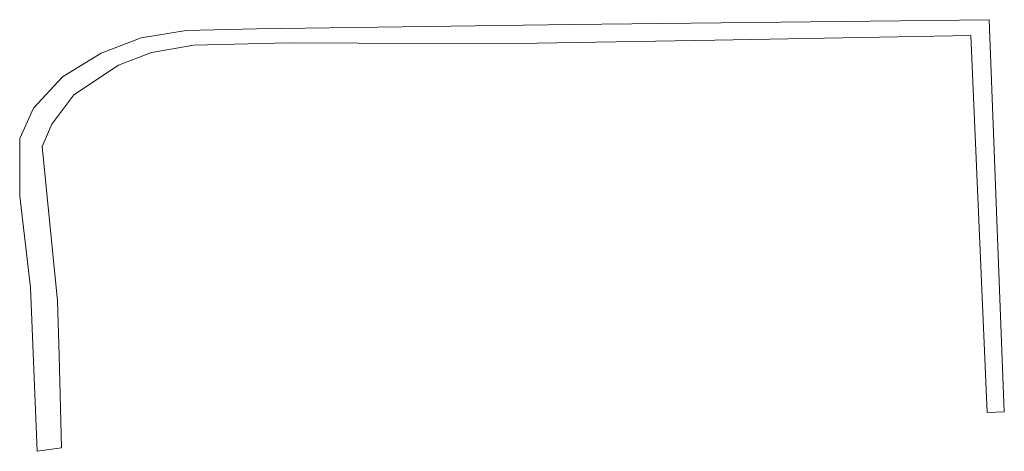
# Model space of a CAD drawing. Extents: x 212171 to 228808, y 571701 to 593093.
# Tile 17 of 97: x 218197 to 218251, y 582395 to 582419. Entities that reach past the tile are written whole.
import ezdxf

# ---------------------------------------------------------------- set-up
doc = ezdxf.new("R2010")
doc.units = 0
doc.layers.add('016 Alles planjaar 2023', color=72, linetype='Continuous', lineweight=20, true_color=0x1e90ff)

msp = doc.modelspace()

# ---------------------------------------------------------------- hatches: boundary and pattern name
at = {"layer": '016 Alles planjaar 2023', "true_color": 0x1e90ff}
h = msp.add_hatch(dxfattribs=at)
h.set_pattern_fill('DQ_CLEAR', color=72, style=0)
h.set_pattern_definition([])
h.paths.add_polyline_path([(218197.975, 582395.289), (218199.31, 582395.489), (218199.177, 582400.565), (218199.077, 582403.57), (218198.242, 582412.05), (218198.776, 582413.286), (218199.978, 582414.888), (218202.448, 582416.524), (218204.25, 582417.226), (218206.586, 582417.626), (218211.793, 582417.76), (218223.275, 582417.693), (218235.224, 582417.893), (218249.309, 582418.16), (218250.21, 582397.426), (218251.144, 582397.459), (218250.303, 582419.026), (218227.38, 582418.761), (218210.024, 582418.528), (218206.153, 582418.428), (218203.683, 582418.027), (218201.48, 582417.192), (218199.367, 582415.885), (218197.775, 582414.154), (218197.007, 582412.484), (218197.007, 582409.312), (218197.608, 582404.304), (218197.975, 582395.289)])

# ---------------------------------------------------------------- linework, layer by layer
at = {"layer": '016 Alles planjaar 2023', "color": 14, "true_color": 0x004000}
msp.add_lwpolyline([(218197.975, 582395.289), (218199.31, 582395.489), (218199.177, 582400.565), (218199.077, 582403.57), (218198.242, 582412.05), (218198.776, 582413.286), (218199.978, 582414.888), (218202.448, 582416.524), (218204.25, 582417.226), (218206.586, 582417.626), (218211.793, 582417.76), (218223.275, 582417.693), (218235.224, 582417.893), (218249.309, 582418.16), (218250.21, 582397.426), (218251.144, 582397.459), (218250.303, 582419.026), (218227.38, 582418.761), (218210.024, 582418.528), (218206.153, 582418.428), (218203.683, 582418.027), (218201.48, 582417.192), (218199.367, 582415.885), (218197.775, 582414.154), (218197.007, 582412.484), (218197.007, 582409.312), (218197.608, 582404.304), (218197.975, 582395.289)], close=True, dxfattribs=at)

doc.saveas('drawing.dxf')
